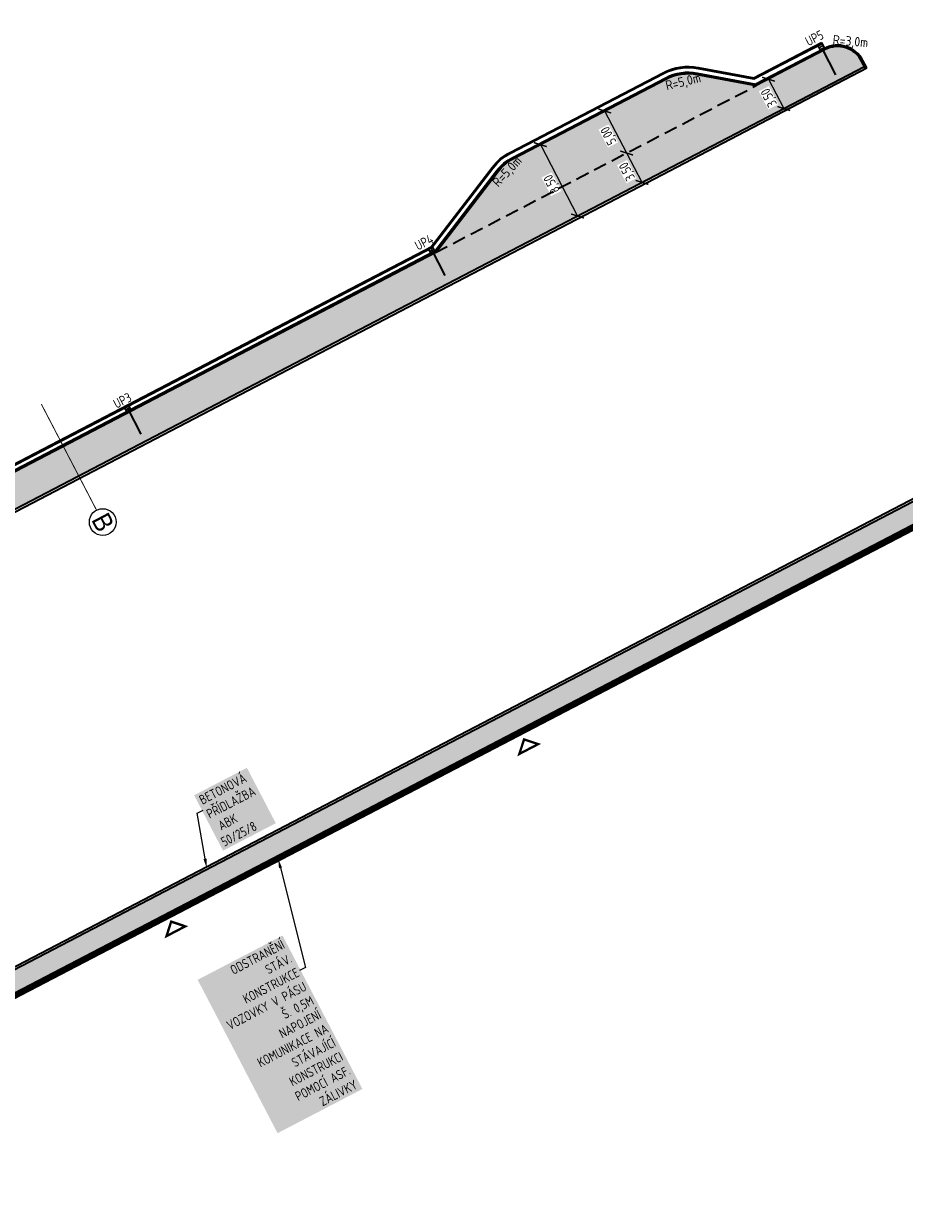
# Model space of a CAD drawing. Header units: metres. Extents: x -1063708 to -534076, y -2175421 to -1086750.
# Tile 3 of 7: x -534325 to -534232, y -1086970 to -1086845. Entities that reach past the tile are written whole.
import ezdxf
from ezdxf import colors
from ezdxf.entities.mleader import LeaderData, LeaderLine
from ezdxf.math import Vec2, Vec3

# ---------------------------------------------------------------- set-up
doc = ezdxf.new("R2010")
doc.units = ezdxf.units.M
doc.header["$LTSCALE"] = 0.7
doc.linetypes.add('B_CARA_03', pattern=[3, 2, -1])
doc.linetypes.add('CONTINOUS', pattern=[0])
for name, color, linetype, lineweight in [('AG_kanal destova', 24, 'G_POTR_626_PN', 35), ('AG_komunikace', 240, 'CONTINOUS', 50), ('AG_koty souradnice značky', 240, 'Continuous', 13), ('RP_kom_popis', 240, 'Continuous', 35), ('RP_kom_srafy_asfalt', 41, 'Continuous', 18), ('RP_komunikace', 240, 'Continuous', 35)]:
    doc.layers.add(name, color=color, linetype=linetype, lineweight=lineweight)
for name, color, linetype in [('RP_kom_odvodnění popis', 160, 'Continuous'), ('RP_kom_rezy', 240, 'Continuous'), ('ST_HATCH', 7, 'Continuous')]:
    doc.layers.add(name, color=color, linetype=linetype)
doc.layers.add('RP_kom_zlaby', color=7, linetype='CONTINOUS', lineweight=30, true_color=0x5cb0ff)
doc.styles.add('Arial', font='arial.ttf', dxfattribs={"height": 225})
doc.styles.add('GENERATED_STYLE_3', font='arialbd.ttf')
doc.styles.add('PM-Poznámka', font='isocpeur.ttf', dxfattribs={"width": 0.8})
doc.styles.add('PM2_Poznámkový', font='isocpeur.ttf', dxfattribs={"width": 0.8, "height": 2})
doc.styles.get("Standard").update_dxf_attribs({"font": 'isocpeur.ttf', "width": 0.8})
doc.linetypes.add('G_POTR_626_PN', pattern='A,0.5,-1,2,-6.5,[8,hpfmlin.shx,S=1,R=0,X=0,Y=0],-6.5,2,-1,0.5', length=20)
doc.linetypes.add('HP_03_DEM', pattern='A,0,[234,hpfmlin.shx,S=1,R=0,X=0,Y=0],-12.5', length=12.5)
doc.dimstyles.new('PM-Kom_Pozn', dxfattribs={"dimscale": 0, "dimtxt": 2, "dimasz": 2, "dimexe": 0, "dimexo": 5, "dimgap": 0.35, "dimtad": 1, "dimzin": 1, "dimtxsty": 'PM-Poznámka', "dimblk": 'ARCHTICK', "dimcen": 2.5, "dimclrd": 256, "dimclre": 256, "dimclrt": 256, "dimaunit": 2, "dimadec": 6, "dimazin": 0, "dimtfac": 1, "dimtmove": 1, "dimatfit": 3, "dimldrblk": 'DOTSMALL', "dimfxl": 10, "dimfxlon": 1, "dimtfill": 1, "dimlwd": 18, "dimlwe": 18, "dimarcsym": 0})

# ---------------------------------------------------------------- blocks, each defined once
blk = doc.blocks.new('_ARCHTICK')
at = {"color": 0, "linetype": 'ByBlock', "const_width": 0.15}
blk.add_lwpolyline([(-0.5, -0.5), (0.5, 0.5)], dxfattribs=at)
blk = doc.blocks.new('*D35')
at = {"layer": 'Defpoints', "color": 0, "transparency": 16777216}
for p in [(-534272.9, -1086858.85), (-534266.13, -1086864.91), (-534268.98, -1086866.39)]:
    blk.add_point(p, dxfattribs=at)
at = {"layer": 'RP_kom_popis', "linetype": 'Continuous', "lineweight": 18, "transparency": 16777216}
for p, q in [((-534270.69, -1086857.7), (-534270.06, -1086857.37)), ((-534270.06, -1086857.37), (-534266.13, -1086864.91)), ((-534266.76, -1086865.24), (-534266.13, -1086864.91))]:
    blk.add_line(p, q, dxfattribs=at)
at = {"layer": 'RP_kom_popis', "lineweight": 18, "transparency": 16777216}
for p, rotation in [((-534270.06, -1086857.37), 117.51345), ((-534266.13, -1086864.91), 297.51345)]:
    blk.add_blockref('_ARCHTICK', p, dxfattribs=dict(at, rotation=rotation))
at = {"layer": 'RP_kom_popis', "transparency": 16777216, "insert": (-534268.78, -1086861.5), "char_height": 1, "attachment_point": 5, "rotation": 117.5134, "style": 'PM-Poznámka', "bg_fill": 3, "box_fill_scale": 1.1, "bg_fill_color": 256, "bg_fill_true_color": 13158600, "bg_fill_transparency": 0}
blk.add_mtext('8,50', dxfattribs=at)
blk = doc.blocks.new('_DotSmall')
at = {"color": 0, "linetype": 'ByBlock', "const_width": 0.5}
blk.add_lwpolyline([(-0.0625, 0, 1), (0.0625, 0, 1)], format="xyb", close=True, dxfattribs=at)
blk = doc.blocks.new('*D37')
at = {"layer": 'Defpoints', "color": 0, "transparency": 16777216}
blk.add_point((-534244.34, -1086853.56), dxfattribs=at)
at = {"layer": 'RP_kom_popis', "linetype": 'Continuous', "lineweight": 18, "transparency": 16777216}
blk.add_line((-534245.96, -1086850.46), (-534244.34, -1086853.56), dxfattribs=at)
at = {"layer": 'RP_kom_popis', "lineweight": 18, "transparency": 16777216}
for p, rotation in [((-534245.96, -1086850.46), 117.51345), ((-534244.34, -1086853.56), 297.51345)]:
    blk.add_blockref('_ARCHTICK', p, dxfattribs=dict(at, rotation=rotation))
at = {"layer": 'RP_kom_popis', "transparency": 16777216, "insert": (-534245.84, -1086852.37), "char_height": 1, "attachment_point": 5, "rotation": 117.5134, "style": 'PM-Poznámka', "bg_fill": 3, "box_fill_scale": 1.1, "bg_fill_color": 256, "bg_fill_true_color": 13158600, "bg_fill_transparency": 0}
blk.add_mtext('3,50', dxfattribs=at)
at = {"layer": 'Defpoints', "color": 0, "transparency": 16777216}
for p in [(-534247.26, -1086851.13), (-534245.64, -1086854.24)]:
    blk.add_point(p, dxfattribs=at)
blk = doc.blocks.new('*D38')
at = {"layer": 'Defpoints', "color": 0, "transparency": 16777216}
blk.add_point((-534260.94, -1086858.26), dxfattribs=at)
at = {"layer": 'RP_kom_popis', "linetype": 'Continuous', "lineweight": 18, "transparency": 16777216}
blk.add_line((-534259.32, -1086861.36), (-534260.94, -1086858.26), dxfattribs=at)
at = {"layer": 'RP_kom_popis', "lineweight": 18, "transparency": 16777216}
for p, rotation in [((-534260.94, -1086858.26), 117.51345), ((-534259.32, -1086861.36), 297.51345)]:
    blk.add_blockref('_ARCHTICK', p, dxfattribs=dict(at, rotation=rotation))
at = {"layer": 'RP_kom_popis', "transparency": 16777216, "insert": (-534260.82, -1086860.17), "char_height": 1, "attachment_point": 5, "rotation": 117.5134, "style": 'PM-Poznámka', "bg_fill": 3, "box_fill_scale": 1.1, "bg_fill_color": 256, "bg_fill_true_color": 13158600, "bg_fill_transparency": 0}
blk.add_mtext('3,50', dxfattribs=at)
at = {"layer": 'Defpoints', "color": 0, "transparency": 16777216}
for p in [(-534262.07, -1086858.85), (-534260.45, -1086861.95)]:
    blk.add_point(p, dxfattribs=at)
blk = doc.blocks.new('*D36')
at = {"layer": 'Defpoints', "color": 0, "transparency": 16777216}
for p in [(-534263.25, -1086853.82), (-534263.25, -1086853.82), (-534262.07, -1086858.85)]:
    blk.add_point(p, dxfattribs=at)
at = {"layer": 'RP_kom_popis', "linetype": 'Continuous', "lineweight": 18, "transparency": 16777216}
blk.add_line((-534260.94, -1086858.26), (-534263.25, -1086853.82), dxfattribs=at)
at = {"layer": 'RP_kom_popis', "lineweight": 18, "transparency": 16777216}
for p, rotation in [((-534263.25, -1086853.82), 117.51345), ((-534260.94, -1086858.26), 297.51345)]:
    blk.add_blockref('_ARCHTICK', p, dxfattribs=dict(at, rotation=rotation))
at = {"layer": 'RP_kom_popis', "transparency": 16777216, "insert": (-534262.78, -1086856.4), "char_height": 1, "attachment_point": 5, "rotation": 117.5134, "style": 'PM-Poznámka', "bg_fill": 3, "box_fill_scale": 1.1, "bg_fill_color": 256, "bg_fill_true_color": 13158600, "bg_fill_transparency": 0}
blk.add_mtext('5,00', dxfattribs=at)
blk = doc.blocks.new('vjezd')
at = {"layer": 'AG_koty souradnice značky', "const_width": 0.25}
blk.add_lwpolyline([(-976055.61, -717182.35), (-976053.37, -717182.35), (-976054.46, -717181.22)], close=True, dxfattribs=at)

msp = doc.modelspace()

# ---------------------------------------------------------------- hatches: boundary and pattern name
at = {"layer": 'RP_kom_srafy_asfalt', "transparency": 33554577}
h = msp.add_hatch(color=256, dxfattribs=at)
h.dxf.hatch_style = 1
edge = h.paths.add_edge_path()
edge.add_line((-534366.943, -1086966.059), (-534367.944, -1086966.479))
edge.add_line((-534367.944, -1086966.479), (-534369.119, -1086966.968))
edge.add_line((-534369.119, -1086966.968), (-534368.034, -1086969.051))
edge.add_line((-534368.034, -1086969.051), (-534222.595, -1086893.297))
edge.add_line((-534222.595, -1086893.297), (-534221.121, -1086892.676))
edge.add_line((-534221.121, -1086892.676), (-534219.318, -1086891.834))
edge.add_line((-534219.318, -1086891.834), (-534218.423, -1086891.356))
edge.add_line((-534218.423, -1086891.356), (-534217.658, -1086890.815))
edge.add_line((-534217.658, -1086890.815), (-534217.386, -1086890.584))
edge.add_line((-534217.386, -1086890.584), (-534200.738, -1086881.912))
edge.add_line((-534200.738, -1086881.912), (-534199.32, -1086882.41))
edge.add_line((-534199.32, -1086882.41), (-534197.861, -1086882.4))
edge.add_line((-534197.861, -1086882.4), (-534194.484, -1086881.69))
edge.add_line((-534194.484, -1086881.69), (-534187.552, -1086878.807))
edge.add_line((-534187.552, -1086878.807), (-534187.339, -1086879.218))
edge.add_line((-534187.339, -1086879.218), (-534182.831, -1086876.87))
edge.add_line((-534182.831, -1086876.87), (-534174.104, -1086873.38))
edge.add_line((-534174.104, -1086873.38), (-534155.642, -1086865.637))
edge.add_line((-534155.642, -1086865.637), (-534149.586, -1086863.078))
edge.add_line((-534149.586, -1086863.078), (-534145.545, -1086861.401))
edge.add_line((-534145.545, -1086861.401), (-534141.812, -1086859.958))
edge.add_line((-534141.812, -1086859.958), (-534139.924, -1086859.228))
edge.add_line((-534139.924, -1086859.228), (-534131.3, -1086856.14))
edge.add_line((-534131.3, -1086856.14), (-534115.644, -1086848.919))
edge.add_line((-534115.644, -1086848.919), (-534115.116, -1086848.691))
edge.add_line((-534115.116, -1086848.691), (-534101.692, -1086841.244))
edge.add_arc((-534106.371, -1086832.808), 9.647, 299.02014, 354.45722)
edge.add_line((-534096.77, -1086833.74), (-534096.669, -1086832.81))
edge.add_arc((-534086.734, -1086833.883), 9.993, 124.60466, 173.83734, ccw=False)
edge.add_arc((-534086.9, -1086833.785), 9.818, 123.03148, 124.13694, ccw=False)
edge.add_line((-534092.252, -1086825.553), (-534094.04, -1086822.355))
edge.add_line((-534094.04, -1086822.355), (-534094.49, -1086822.57))
edge.add_line((-534094.49, -1086822.57), (-534095.48, -1086822.88))
edge.add_line((-534095.48, -1086822.88), (-534096.44, -1086822.95))
edge.add_line((-534096.44, -1086822.95), (-534097.57, -1086822.86))
edge.add_line((-534097.57, -1086822.86), (-534098.46, -1086822.57))
edge.add_line((-534098.46, -1086822.57), (-534101.43, -1086820.53))
edge.add_line((-534101.43, -1086820.53), (-534103.51, -1086818.2))
edge.add_line((-534103.51, -1086818.2), (-534105.97, -1086814.25))
edge.add_line((-534105.97, -1086814.25), (-534116.35, -1086794.52))
edge.add_line((-534116.35, -1086794.52), (-534117.17, -1086792.06))
edge.add_line((-534117.17, -1086792.06), (-534117.42, -1086790.69))
edge.add_line((-534117.42, -1086790.69), (-534117.39, -1086789.25))
edge.add_line((-534117.39, -1086789.25), (-534117.19, -1086787.5))
edge.add_line((-534117.19, -1086787.5), (-534116.66, -1086785.76))
edge.add_line((-534116.66, -1086785.76), (-534115.86, -1086784.28))
edge.add_line((-534115.86, -1086784.28), (-534115.39, -1086783.555))
edge.add_line((-534115.39, -1086783.555), (-534118.669, -1086779.052))
edge.add_line((-534118.669, -1086779.052), (-534118.78, -1086778.9))
edge.add_line((-534118.78, -1086778.9), (-534119.79, -1086778.87))
edge.add_line((-534119.79, -1086778.87), (-534120.72, -1086778.71))
edge.add_line((-534120.72, -1086778.71), (-534122.33, -1086778.24))
edge.add_line((-534122.33, -1086778.24), (-534123.61, -1086777.53))
edge.add_line((-534123.61, -1086777.53), (-534124.14, -1086776.51))
edge.add_line((-534124.14, -1086776.51), (-534124.5, -1086775.53))
edge.add_line((-534124.5, -1086775.53), (-534124.78, -1086773.93))
edge.add_line((-534124.78, -1086773.93), (-534124.92, -1086772.42))
edge.add_line((-534124.92, -1086772.42), (-534124.95, -1086770.88))
edge.add_line((-534124.95, -1086770.88), (-534132.807, -1086769.514))
edge.add_line((-534132.807, -1086769.514), (-534132.982, -1086770.389))
edge.add_arc((-534139.464, -1086768.841), 6.664, 295.31723, 346.57306, ccw=False)
edge.add_line((-534136.614, -1086774.865), (-534137.521, -1086775.338))
edge.add_line((-534137.521, -1086775.338), (-534134.273, -1086781.574))
edge.add_line((-534134.273, -1086781.574), (-534139.363, -1086784.226))
edge.add_line((-534139.363, -1086784.226), (-534113.431, -1086834.013))
edge.add_line((-534113.431, -1086834.013), (-534123.746, -1086839.386))
edge.add_line((-534123.746, -1086839.386), (-534121.785, -1086843.15))
edge.add_line((-534121.785, -1086843.15), (-534186.706, -1086876.966))
edge.add_line((-534186.706, -1086876.966), (-534188.667, -1086873.201))
edge.add_line((-534188.667, -1086873.201), (-534366.943, -1086966.059))
h = msp.add_hatch(color=256, dxfattribs=at)
h.dxf.hatch_style = 1
edge = h.paths.add_edge_path()
edge.add_line((-534391.937, -1086929.295), (-534389.687, -1086931.878))
edge.add_line((-534389.687, -1086931.878), (-534388.29, -1086930.76))
edge.add_line((-534388.29, -1086930.76), (-534385.13, -1086928.64))
edge.add_line((-534385.13, -1086928.64), (-534380.465, -1086925.924))
edge.add_line((-534380.465, -1086925.924), (-534371.331, -1086920.606))
edge.add_line((-534371.331, -1086920.606), (-534356.629, -1086912.045))
edge.add_line((-534356.629, -1086912.045), (-534235.818, -1086849.121))
edge.add_line((-534235.818, -1086849.121), (-534236.137, -1086848.507))
edge.add_arc((-534238.629, -1086849.805), 2.809, 27.51345, 118.34931)
edge.add_line((-534239.962, -1086847.333), (-534240.406, -1086847.564))
edge.add_line((-534240.406, -1086847.564), (-534247.261, -1086851.134))
edge.add_line((-534247.261, -1086851.134), (-534253.51, -1086849.957))
edge.add_arc((-534254.436, -1086854.871), 5, 79.33536, 117.51165)
edge.add_line((-534256.745, -1086850.436), (-534272.903, -1086858.852))
edge.add_arc((-534270.593, -1086863.286), 5, 117.51165, 142.47835)
edge.add_line((-534274.559, -1086860.241), (-534281.099, -1086868.758))
edge.add_line((-534281.099, -1086868.758), (-534358.245, -1086908.941))
edge.add_line((-534358.245, -1086908.941), (-534374.554, -1086918.881))
edge.add_line((-534374.554, -1086918.881), (-534374.61, -1086918.91))
edge.add_line((-534374.61, -1086918.91), (-534375.85, -1086919.55))
edge.add_line((-534375.85, -1086919.55), (-534391.416, -1086928.612))
edge.add_line((-534391.416, -1086928.612), (-534391.937, -1086929.295))
at = {"layer": 'ST_HATCH'}
h = msp.add_hatch(color=256, dxfattribs=at)
h.dxf.hatch_style = 1
h.paths.add_polyline_path([(-534387.332, -1086930.117), (-534389.687, -1086931.878), (-534390.996, -1086930.477), (-534388.207, -1086928.682), (-534356.761, -1086909.326), (-534356.01, -1086908.566), (-534323.094, -1086891.437), (-534322.473, -1086891.159), (-534321.884, -1086891.189), (-534318.18, -1086889.227), (-534238.659, -1086847.807), (-534237.031, -1086847.748), (-534235.784, -1086848.808), (-534237.115, -1086849.501), (-534236.878, -1086849.955), (-534246.208, -1086854.773), (-534246.427, -1086854.351), (-534269.043, -1086866.131), (-534300.972, -1086882.762), (-534322.036, -1086893.733), (-534343.32, -1086904.82), (-534353.958, -1086910.372), (-534384.02, -1086928.06), (-534385.13, -1086928.64)])

# ---------------------------------------------------------------- linework, layer by layer
at = {"layer": 'AG_kanal destova', "ltscale": 0.7}
for points in [[(-534240.29, -1086847.244), (-534238.878, -1086850.005)], [(-534281.531, -1086868.532), (-534280.139, -1086871.201)], [(-534313.66, -1086885.267), (-534312.263, -1086887.946)]]:
    msp.add_lwpolyline(points, dxfattribs=at)
at = {"layer": 'RP_kom_rezy', "linetype": 'B_CARA_03', "const_width": 0.1}
msp.add_lwpolyline([(-534322.791, -1086884.768), (-534321.168, -1086887.883), (-534316.949, -1086895.983)], dxfattribs=at)
at = {"layer": 'RP_kom_rezy', "linetype": 'CONTINOUS'}
msp.add_circle((-534316.294, -1086897.242), 1.419, dxfattribs=at)
at = {"layer": 'RP_kom_zlaby'}
for points in [[(-534240.743, -1086846.917), (-534240.512, -1086847.36), (-534240.069, -1086847.129), (-534240.3, -1086846.686)], [(-534281.868, -1086868.426), (-534281.637, -1086868.869), (-534281.193, -1086868.638), (-534281.424, -1086868.195)], [(-534313.997, -1086885.161), (-534313.766, -1086885.604), (-534313.323, -1086885.373), (-534313.554, -1086884.93)]]:
    msp.add_lwpolyline(points, close=True, dxfattribs=at)
for points in [[(-534240.628, -1086847.138), (-534240.184, -1086846.907)], [(-534281.752, -1086868.647), (-534281.309, -1086868.416)], [(-534313.881, -1086885.382), (-534313.438, -1086885.151)]]:
    msp.add_lwpolyline(points, dxfattribs=at)
at = {"layer": 'RP_komunikace'}
for points in [[(-534240.346, -1086846.597), (-534240.032, -1086847.2)], [(-534281.099, -1086868.758), (-534301.803, -1086879.542), (-534358.245, -1086908.941), (-534374.556, -1086918.877)], [(-534358.592, -1086908.276), (-534302.149, -1086878.877), (-534281.471, -1086868.106)], [(-534358.546, -1086908.364), (-534302.103, -1086878.966), (-534281.424, -1086868.195)], [(-534281.198, -1086868.641), (-534301.872, -1086879.409), (-534358.319, -1086908.81)]]:
    msp.add_lwpolyline(points, dxfattribs=at)

# ---------------------------------------------------------------- block references
at = {"layer": 'AG_koty souradnice značky', "color": 251, "lineweight": -3, "rotation": 27.51344999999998}
for p in [(86.518, 44.578), (49.233, 25.332)]:
    msp.add_blockref('vjezd', p, dxfattribs=at)

# ---------------------------------------------------------------- texts
at = {"layer": 'RP_kom_odvodnění popis', "style": 'PM2_Poznámkový', "width": 0.8}
for s, p in [('UP5', (-534241.735, -1086847.003)), ('UP4', (-534282.991, -1086868.582)), ('UP3', (-534314.846, -1086885.281))]:
    msp.add_text(s, height=1, rotation=27.16187, dxfattribs=at).set_placement(p)
at = {"layer": 'RP_kom_popis', "width": 0.9}
for s, rotation, p in [('R=3,0m', 355.31434, (-534239.205, -1086846.784, -0.178)), ('R=5,0m', 13.57223, (-534256.698, -1086851.637, -0.178))]:
    msp.add_text(s, height=1, rotation=rotation, dxfattribs=at).set_placement(p)
at = {"layer": 'RP_kom_rezy', "linetype": 'CONTINOUS', "style": 'Arial', "width": 0.9}
msp.add_text('B', height=2, rotation=297.80144, dxfattribs=at).set_placement((-534317.546, -1086896.983))

# ---------------------------------------------------------------- next in the draw order: leaders
at = {"layer": 'RP_kom_popis', "lineweight": 18}
ml = msp.add_multileader_mtext('Standard', dxfattribs=at)
ml.set_content('\\A1;{\\fISOCPEUR|b0|i0|c238|p34;\\W0.8;BETONOVÁ PŘÍDLAŽBA  ABK 50/25/8 }', color=256, style='GENERATED_STYLE_3')
ml.set_leader_properties(color=256, lineweight=9)
ml.build(insert=Vec2(0, 0))
ml.multileader.update_dxf_attribs({"text_left_attachment_type": 2, "text_right_attachment_type": 2, "dogleg_length": 1.44, "arrow_head_size": 1, "scale": 0.5})
ctx = ml.context
ctx.base_point, ctx.scale, ctx.char_height, ctx.arrow_head_size, ctx.landing_gap_size, ctx.plane_origin, ctx.plane_x_axis, ctx.plane_y_axis = Vec3(-534305.685, -1086927.669), 0.5, 1, 1, 0.18, Vec3(-534244.949, -1086917.074), Vec3(0.8869024, 0.4619568, 0), Vec3(-0.4619568, 0.8869024, 0)
ctx.left_attachment, ctx.right_attachment = 2, 2
notes = []
notes.append((ctx, [(1, (1, 1, 0), (-534306.324, -1086928.002), (0.8869024, 0.4619568, 0), 0.72, [(0, [(-534305.315, -1086933.794)], 0, [])])]))
ctx.mtext.insert, ctx.mtext.text_direction, ctx.mtext.rotation, ctx.mtext.width, ctx.mtext.defined_height, ctx.mtext.flow_direction = Vec3(-534306.234, -1086926.226), Vec3(0.8869024, 0.4619568, 0), 0.4802003, 11.37384, 2.623, 5
ctx.mtext.has_bg_fill, ctx.mtext.bg_color, ctx.mtext.bg_scale_factor, ctx.mtext.bg_transparency, ctx.mtext.use_window_bg_color = 1, -1023410177, 1.3, 0, 0
for ctx, leaders in notes:
    for number, flags, end, landing, length, lines in leaders:
        leader = LeaderData()
        leader.index, (leader.has_last_leader_line, leader.has_dogleg_vector, leader.attachment_direction) = number, flags
        leader.last_leader_point, leader.dogleg_vector, leader.dogleg_length = Vec3(end), Vec3(landing), length
        for number, points, colour, breaks in lines:
            line = LeaderLine()
            line.index, line.vertices, line.color, line.breaks = number, Vec3.list(points), colors.encode_raw_color(colour), breaks
            leader.lines.append(line)
        ctx.leaders.append(leader)

# ---------------------------------------------------------------- next in the draw order: leaders
ml = msp.add_multileader_mtext('Standard', dxfattribs=at)
ml.set_content('\\A1;{\\fISOCPEUR|b0|i0|c238|p34;\\W0.8;ODSTRANĚNÍ STÁV. KONSTRUKCE VOZOVKY V PÁSU Š. 0,5M \\PNAPOJENÍ KOMUNIKACE NA STÁVAJÍCÍ KONSTRUKCI POMOCÍ ASF. ZÁLIVKY}', color=256, style='GENERATED_STYLE_3')
ml.set_leader_properties(color=256, lineweight=9)
ml.build(insert=Vec2(0, 0))
ml.multileader.update_dxf_attribs({"text_left_attachment_type": 2, "text_right_attachment_type": 2, "dogleg_length": 1.44, "arrow_head_size": 1, "scale": 0.5})
ctx = ml.context
ctx.base_point, ctx.scale, ctx.char_height, ctx.arrow_head_size, ctx.landing_gap_size, ctx.plane_origin, ctx.plane_x_axis, ctx.plane_y_axis = Vec3(-534312.364, -1086953.386), 0.5, 1, 1, 0.18, Vec3(-534286.881, -1086959.457), Vec3(0.8869024, 0.4619568), Vec3(-0.4619568, 0.8869024)
ctx.left_attachment, ctx.right_attachment, ctx.text_align_type = 2, 2, 2
notes = []
notes.append((ctx, [(0, (1, 1, 0), (-534294.875, -1086944.276), (-0.8869024, -0.4619568), 0.72, [(1, [(-534297.763, -1086932.798)], 0, [])])]))
ctx.mtext.insert, ctx.mtext.text_direction, ctx.mtext.rotation, ctx.mtext.width, ctx.mtext.defined_height, ctx.mtext.alignment, ctx.mtext.flow_direction = Vec3(-534297.428, -1086941.321), Vec3(0.8869024, 0.4619568), 0.4802003, 19.01704, 8.088, 3, 5
ctx.mtext.has_bg_fill, ctx.mtext.bg_color, ctx.mtext.bg_scale_factor, ctx.mtext.bg_transparency, ctx.mtext.use_window_bg_color = 1, -1023410177, 1.3, 0, 0
for ctx, leaders in notes:
    for number, flags, end, landing, length, lines in leaders:
        leader = LeaderData()
        leader.index, (leader.has_last_leader_line, leader.has_dogleg_vector, leader.attachment_direction) = number, flags
        leader.last_leader_point, leader.dogleg_vector, leader.dogleg_length = Vec3(end), Vec3(landing), length
        for number, points, colour, breaks in lines:
            line = LeaderLine()
            line.index, line.vertices, line.color, line.breaks = number, Vec3.list(points), colors.encode_raw_color(colour), breaks
            leader.lines.append(line)
        ctx.leaders.append(leader)

# ---------------------------------------------------------------- next in the draw order: linework, layer by layer
at = {"layer": 'AG_komunikace', "linetype": 'HP_03_DEM', "ltscale": 0.5}
msp.add_lwpolyline([(-534369.456, -1086966.863), (-534368.14, -1086969.388), (-534365.91, -1086968.227), (-534222.47, -1086893.514), (-534221.029, -1086892.909), (-534219.218, -1086892.064), (-534218.319, -1086891.583), (-534217.487, -1086890.998), (-534217.246, -1086890.793), (-534200.718, -1086882.184), (-534199.362, -1086882.66), (-534197.884, -1086882.65), (-534194.456, -1086881.94), (-534187.668, -1086879.126), (-534187.445, -1086879.555), (-534182.727, -1086877.097), (-534174.014, -1086873.611), (-534163.155, -1086868.975), (-534155.549, -1086865.869), (-534147.7, -1086862.552), (-534145.457, -1086861.636), (-534139.843, -1086859.464), (-534131.195, -1086856.367), (-534115.49, -1086849.123)], dxfattribs=at)
at = {"layer": 'RP_komunikace'}
msp.add_lwpolyline([(-534188.561, -1086872.864), (-534367.059, -1086965.837), (-534369.234, -1086966.747), (-534369.677, -1086966.979), (-534368.243, -1086969.724), (-534365.799, -1086968.451), (-534222.364, -1086893.74)], dxfattribs=at)

# ---------------------------------------------------------------- next in the draw order: dimensions: what is measured, and where the dimension line sits
at = {"layer": 'RP_kom_popis'}
for p1, p2, distance, picture, middle in [((-534247.261, -1086851.134), (-534245.644, -1086854.238), 1.468, '*D37', (-534245.838, -1086852.366)), ((-534272.903, -1086858.852), (-534268.976, -1086866.39), 3.209, '*D35', (-534268.781, -1086861.497))]:
    dim = msp.add_aligned_dim(p1=p1, p2=p2, distance=distance, dimstyle='PM-Kom_Pozn', dxfattribs=at)
    dim.commit()
    dim.dimension.update_dxf_attribs({"geometry": picture, "text_midpoint": middle})
dim = msp.add_linear_dim(base=(-534260.94, -1086858.258), p1=(-534260.453, -1086861.951), p2=(-534262.07, -1086858.847), angle=117.51345, dimstyle='PM-Kom_Pozn', dxfattribs=at)
dim.commit()
dim.dimension.update_dxf_attribs({"geometry": '*D38', "text_midpoint": (-534260.819, -1086860.168)})

# ---------------------------------------------------------------- next in the draw order: linework, layer by layer
at = {"layer": 'RP_komunikace'}
for points in [[(-534247.505, -1086850.325), (-534240.346, -1086846.597)], [(-534247.489, -1086850.43), (-534240.3, -1086846.686)]]:
    msp.add_lwpolyline(points, dxfattribs=at)
for points in [[(-534235.569, -1086849.273), (-534235.985, -1086848.475, 0.4142136), (-534240.032, -1086847.2), (-534247.284, -1086850.977)], [(-534235.703, -1086849.343), (-534236.118, -1086848.544, 0.4142136), (-534239.962, -1086847.333), (-534247.261, -1086851.134)]]:
    msp.add_lwpolyline(points, format="xyb", dxfattribs=at)

# ---------------------------------------------------------------- next in the draw order: texts
at = {"layer": 'RP_kom_popis', "width": 0.9}
msp.add_text('R=5,0m', height=1, rotation=46.87293, dxfattribs=at).set_placement((-534274.512, -1086861.919, -0.178))

# ---------------------------------------------------------------- next in the draw order: dimensions: what is measured, and where the dimension line sits
at = {"layer": 'RP_kom_popis'}
dim = msp.add_linear_dim(base=(-534263.249, -1086853.824), p1=(-534262.07, -1086858.847), p2=(-534263.249, -1086853.824), angle=117.51345, dimstyle='PM-Kom_Pozn', dxfattribs=at)
dim.commit()
dim.dimension.update_dxf_attribs({"geometry": '*D36', "text_midpoint": (-534262.782, -1086856.399)})

# ---------------------------------------------------------------- next in the draw order: linework, layer by layer
at = {"layer": 'RP_komunikace'}
for points in [[(-534137.521, -1086775.338), (-534134.273, -1086781.574), (-534139.363, -1086784.226), (-534113.431, -1086834.013), (-534123.746, -1086839.386), (-534121.785, -1086843.15), (-534186.706, -1086876.966), (-534188.667, -1086873.201), (-534366.953, -1086966.064), (-534369.118, -1086966.97)], [(-534356.629, -1086912.045), (-534300.186, -1086882.646), (-534262.936, -1086863.244), (-534235.818, -1086849.121)], [(-534356.513, -1086912.267), (-534300.071, -1086882.868), (-534262.821, -1086863.466), (-534235.569, -1086849.273)], [(-534369.234, -1086966.747), (-534368.034, -1086969.051), (-534366.025, -1086968.005), (-534222.577, -1086893.287), (-534221.13, -1086892.68), (-534219.33, -1086891.84), (-534218.45, -1086891.37), (-534217.64, -1086890.8), (-534217.386, -1086890.584), (-534200.738, -1086881.912), (-534199.32, -1086882.41), (-534197.91, -1086882.4), (-534194.53, -1086881.7), (-534187.552, -1086878.807), (-534187.339, -1086879.218), (-534182.831, -1086876.87), (-534174.11, -1086873.38), (-534163.251, -1086868.745), (-534155.645, -1086865.638), (-534147.796, -1086862.322), (-534145.55, -1086861.403), (-534139.93, -1086859.23), (-534131.3, -1086856.14)]]:
    msp.add_lwpolyline(points, dxfattribs=at)
for points in [[(-534281.694, -1086868.301), (-534275.154, -1086859.784, -0.1093708), (-534273.249, -1086858.187), (-534257.092, -1086849.771, -0.1681334), (-534253.372, -1086849.22), (-534247.505, -1086850.325)], [(-534281.615, -1086868.362), (-534275.074, -1086859.845, -0.1093708), (-534273.203, -1086858.275), (-534257.046, -1086849.86, -0.1681334), (-534253.39, -1086849.319), (-534247.489, -1086850.43)], [(-534281.198, -1086868.641), (-534274.678, -1086860.15, -0.1093708), (-534272.972, -1086858.719), (-534256.815, -1086850.303, -0.1681334), (-534253.483, -1086849.81), (-534247.284, -1086850.977)], [(-534281.099, -1086868.758), (-534274.559, -1086860.241, -0.1093708), (-534272.903, -1086858.852), (-534256.745, -1086850.436, -0.1681334), (-534253.51, -1086849.957), (-534247.261, -1086851.134)]]:
    msp.add_lwpolyline(points, format="xyb", dxfattribs=at)
at = {"layer": 'RP_komunikace', "linetype": 'B_CARA_03'}
msp.add_lwpolyline([(-534281.13, -1086868.774), (-534247.261, -1086851.134)], dxfattribs=at)

doc.saveas('drawing.dxf')
